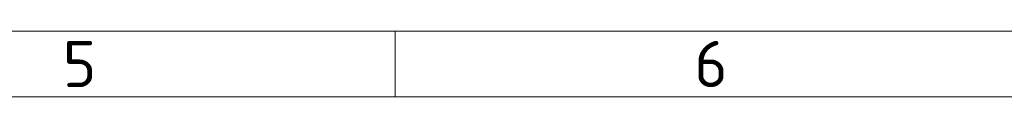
# Model space of a CAD drawing. Header units: millimetres. Extents: x 5 to 589, y 5 to 415.
# Tile 8 of 256: x 221 to 295, y 5 to 10. Entities that reach past the tile are written whole.
import ezdxf

# ---------------------------------------------------------------- set-up
doc = ezdxf.new("R2010")
doc.units = ezdxf.units.MM
doc.layers.add('Rahmen (ISO)', color=7, linetype='Continuous', lineweight=70)
doc.styles.add('Notiztext (ISO)', font='isocpeur.ttf')

# ---------------------------------------------------------------- blocks, each defined once
blk = doc.blocks.new('Ränder Basler-A2')
at = {"layer": 'Rahmen (ISO)', "lineweight": 18}
for p, q in [((584, 10), (10, 10)), ((249.167, 10), (249.167, 5))]:
    blk.add_line(p, q, dxfattribs=at)
at = {"layer": 'Rahmen (ISO)', "color": 7, "lineweight": 18}
blk.add_line((5, 5), (589, 5), dxfattribs=at)
at = {"layer": 'Rahmen (ISO)', "char_height": 3.5, "attachment_point": 5, "style": 'Notiztext (ISO)'}
for s, insert in [('\\fISOCPEUR|b0|i0;5', (225.25, 7.5)), ('\\fISOCPEUR|b0|i0;6', (273.083, 7.5))]:
    blk.add_mtext(s, dxfattribs=dict(at, insert=insert))

msp = doc.modelspace()

# ---------------------------------------------------------------- block references
msp.add_blockref('Ränder Basler-A2', (0, 0))

doc.saveas('drawing.dxf')
